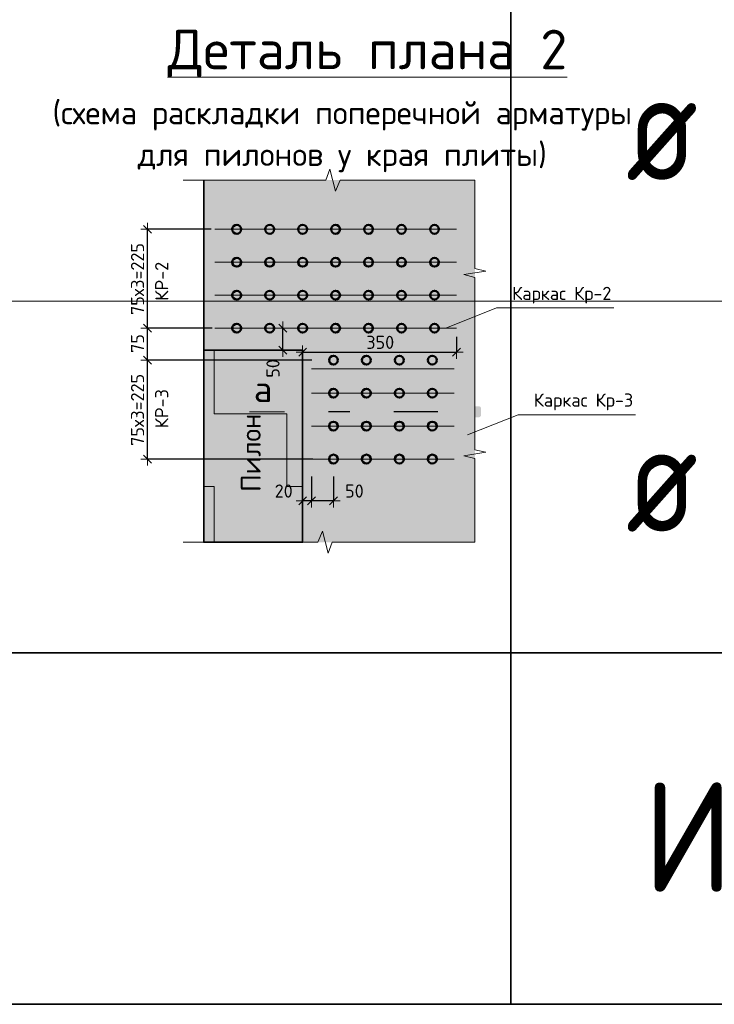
# Model space of a CAD drawing. Header units: metres. Extents: x -38 to 98, y -15 to 21.
# Tile 105 of 147: x 74.3 to 75.88, y 0.47 to 2.71. Entities that reach past the tile are written whole.
import ezdxf

# ---------------------------------------------------------------- set-up
doc = ezdxf.new("R2010")
doc.units = ezdxf.units.M
doc.header["$PDMODE"] = 65
doc.linetypes.add('______2', pattern=[0.0405, 0.03, -0.0105])
doc.layers.add('XR$3$_3705', color=7, linetype='Continuous')
doc.layers.add('XR$5$_3705', color=7, linetype='Continuous')
for name, color, linetype, lineweight in [('XR$3$ВК__отв в полу 1-2 эт', 220, 'Continuous', 25), ('XR$3$Размерная линия (1)', 7, 'Continuous', 13), ('XR$3$Текст_ общее_1', 7, 'Continuous', 13), ('XR$4$Текст_ примечание', 7, 'Continuous', 13), ('XR$5$ВК__отв в полу 1-2 эт', 220, 'Continuous', 25), ('XR$5$Размерная линия (1)', 7, 'Continuous', 13), ('XR$5$Текст_ общее_1', 7, 'Continuous', 13)]:
    doc.layers.add(name, color=color, linetype=linetype, lineweight=lineweight)
doc.styles.add('ISOCPEUR', font='txt')
doc.dimstyles.new('DIMSTYLE_23', dxfattribs={"dimtxt": 0.03, "dimasz": 0.03, "dimexe": 0, "dimexo": 0, "dimgap": 0.015, "dimtad": 2, "dimdec": 0, "dimlfac": 1000, "dimrnd": 5, "dimzin": 12, "dimdsep": 46, "dimtxsty": 'ISOCPEUR', "dimblk1": 'ALL_ML_STRICH', "dimblk2": 'ALL_ML_STRICH', "dimsah": 1, "dimcen": 0, "dimclrd": 7, "dimclre": 256, "dimclrt": 7, "dimadec": 0, "dimazin": 0, "dimtfac": 1, "dimtdec": 0, "dimtix": 1, "dimtmove": 2, "dimatfit": 3, "dimfxl": 0, "dimtvp": 1.2, "dimtzin": 0, "dimlwd": 0, "dimlwe": -3, "dimarcsym": 0})
doc.dimstyles.new('DIMSTYLE_24', dxfattribs={"dimtxt": 0.03, "dimasz": 0.03, "dimexe": 0, "dimexo": 0, "dimgap": 0.015, "dimtad": 2, "dimdec": 0, "dimlfac": 1000, "dimrnd": 5, "dimzin": 12, "dimdsep": 46, "dimtxsty": 'ISOCPEUR', "dimblk1": 'ALL_ML_STRICH', "dimblk2": 'ALL_ML_STRICH', "dimsah": 1, "dimcen": 0, "dimclrd": 7, "dimclre": 256, "dimclrt": 7, "dimadec": 0, "dimazin": 0, "dimtfac": 1, "dimtdec": 0, "dimtix": 1, "dimtmove": 2, "dimatfit": 3, "dimfxl": 0, "dimtzin": 0, "dimlwd": 0, "dimlwe": -3, "dimarcsym": 0})
doc.dimstyles.new('DIMSTYLE_26', dxfattribs={"dimtxt": 0.03, "dimasz": 0.03, "dimexe": 0, "dimexo": 1e-06, "dimgap": 0.015, "dimtad": 2, "dimdec": 0, "dimlfac": 1000, "dimrnd": 5, "dimzin": 12, "dimdsep": 46, "dimtxsty": 'ISOCPEUR', "dimblk1": 'ALL_ML_STRICH', "dimblk2": 'ALL_ML_STRICH', "dimsah": 1, "dimcen": 0, "dimse1": 1, "dimse2": 1, "dimclrd": 7, "dimclre": 256, "dimclrt": 7, "dimadec": 0, "dimazin": 0, "dimtfac": 1, "dimtdec": 0, "dimtix": 1, "dimtmove": 2, "dimatfit": 3, "dimfxl": 0, "dimtvp": 1.2, "dimtzin": 0, "dimlwd": 0, "dimlwe": -3, "dimarcsym": 0})
pattern_1 = [(0, (0.33, 0.33), (0.165, 0.165), [0.165, -0.165]), (90, (0.33, 0.33), (-0.165, 0.165), [0.165, -0.165])]

# ---------------------------------------------------------------- blocks, each defined once
blk = doc.blocks.new('ЭЛЕМЕНТ_УЗОРА_8')
at = {"color": 7, "linetype": 'Continuous', "lineweight": 13, "transparency": 33554687}
for p, q in [((75.3382, 2.3472), (75.3382, 2.3472)), ((74.6742, 1.5232), (74.6742, 1.5232)), ((75.3382, 1.5232), (75.3382, 1.5232))]:
    blk.add_line(p, q, dxfattribs=at)
for points in [[(74.6742, 2.3472), (74.9989, 2.3472), (75.0082, 2.3722), (75.0208, 2.3222), (75.0315, 2.3472), (75.3382, 2.3472)], [(75.3382, 2.3472), (75.3382, 2.3472), (75.3382, 2.1457), (75.3632, 2.14), (75.3132, 2.1321), (75.3382, 2.1255), (75.3382, 1.9352)], [(75.3382, 1.9352), (75.3382, 1.7337), (75.3632, 1.728), (75.3132, 1.7201), (75.3382, 1.7135), (75.3382, 1.5232), (75.3382, 1.5232)], [(75.3382, 1.5232), (75.0135, 1.5232), (75.0042, 1.4982), (74.9916, 1.5482), (74.981, 1.5232), (74.6742, 1.5232)]]:
    blk.add_lwpolyline(points, dxfattribs=at)
blk = doc.blocks.new('ALL_ML_STRICH')
at = {"color": 0, "linetype": 'ByBlock', "lineweight": -2}
for p, q in [((-1, 0), (0.5, 0)), ((-0.3, -0.3), (0.3, 0.3)), ((0, -0.5), (0, 0.5))]:
    blk.add_line(p, q, dxfattribs=at)
blk = doc.blocks.new('*D173')
at = {"layer": 'DEFPOINTS', "color": 7, "linetype": 'Continuous', "lineweight": 13, "transparency": 33554687}
for p in [(74.898, 2.0102), (74.9002, 1.9602), (74.9013, 1.9602)]:
    blk.add_point(p, dxfattribs=at)
at = {"layer": 'XR$3$Размерная линия (1)', "color": 7, "linetype": 'Continuous', "lineweight": -2, "transparency": 33554687}
blk.add_line((74.9013, 1.9602), (74.9013, 2.0102), dxfattribs=at)
at = {"layer": 'XR$3$Размерная линия (1)', "color": 7, "linetype": 'Continuous', "lineweight": 13, "transparency": 33554687, "xscale": 0.03, "yscale": 0.03, "zscale": 0.03}
for p, rotation in [((74.9013, 2.0102), 90), ((74.9013, 1.9602), 270)]:
    blk.add_blockref('ALL_ML_STRICH', p, dxfattribs=dict(at, rotation=rotation))
at = {"layer": 'XR$3$Размерная линия (1)', "color": 7, "linetype": 'Continuous', "lineweight": 13, "transparency": 33554687, "insert": (74.8787, 1.9186), "char_height": 0.03, "width": 0.06, "attachment_point": 5, "rotation": 90, "style": 'ISOCPEUR'}
blk.add_mtext('\\A1;{50}', dxfattribs=at)
blk = doc.blocks.new('*D195')
at = {"layer": 'DEFPOINTS', "color": 7, "linetype": 'Continuous', "lineweight": 13, "transparency": 33554687}
for p in [(75.2962, 2.0102), (74.9462, 1.9555), (74.9462, 1.9513)]:
    blk.add_point(p, dxfattribs=at)
at = {"layer": 'XR$3$Размерная линия (1)', "color": 9, "linetype": 'Continuous', "lineweight": -2, "true_color": 0xc7c7c7, "transparency": 33554687}
for p, q in [((75.2962, 1.9902), (75.2962, 1.9555)), ((74.9462, 1.9555), (74.9462, 1.9555))]:
    blk.add_line(p, q, dxfattribs=at)
at = {"layer": 'XR$3$Размерная линия (1)', "color": 7, "linetype": 'Continuous', "lineweight": -2, "transparency": 33554687}
blk.add_line((74.9462, 1.9555), (75.2962, 1.9555), dxfattribs=at)
at = {"layer": 'XR$3$Размерная линия (1)', "color": 7, "linetype": 'Continuous', "lineweight": 13, "transparency": 33554687, "xscale": 0.03, "yscale": 0.03, "zscale": 0.03, "rotation": 180}
blk.add_blockref('ALL_ML_STRICH', (74.9462, 1.9555), dxfattribs=at)
at = {"layer": 'XR$3$Размерная линия (1)', "color": 7, "linetype": 'Continuous', "lineweight": 13, "transparency": 33554687, "xscale": 0.03, "yscale": 0.03, "zscale": 0.03}
blk.add_blockref('ALL_ML_STRICH', (75.2962, 1.9555), dxfattribs=at)
at = {"layer": 'XR$3$Размерная линия (1)', "color": 7, "linetype": 'Continuous', "lineweight": 13, "transparency": 33554687, "insert": (75.1227, 1.978), "char_height": 0.03, "width": 0.09, "attachment_point": 5, "style": 'ISOCPEUR'}
blk.add_mtext('\\A1;{350}', dxfattribs=at)
blk = doc.blocks.new('*D196')
at = {"layer": 'DEFPOINTS', "color": 7, "linetype": 'Continuous', "lineweight": 13, "transparency": 33554687}
for p in [(74.9662, 1.6924), (75.0162, 1.6924), (75.0162, 1.6171)]:
    blk.add_point(p, dxfattribs=at)
at = {"layer": 'XR$3$Размерная линия (1)', "color": 9, "linetype": 'Continuous', "lineweight": -2, "true_color": 0xc7c7c7, "transparency": 33554687}
for p, q in [((74.9662, 1.6724), (74.9662, 1.6171)), ((75.0162, 1.6724), (75.0162, 1.6171))]:
    blk.add_line(p, q, dxfattribs=at)
at = {"layer": 'XR$3$Размерная линия (1)', "color": 7, "linetype": 'Continuous', "lineweight": -2, "transparency": 33554687}
blk.add_line((75.0162, 1.6171), (74.9662, 1.6171), dxfattribs=at)
at = {"layer": 'XR$3$Размерная линия (1)', "color": 7, "linetype": 'Continuous', "lineweight": 13, "transparency": 33554687, "xscale": 0.03, "yscale": 0.03, "zscale": 0.03}
for p, rotation in [((74.9662, 1.6171), 180), ((75.0162, 1.6171), 360)]:
    blk.add_blockref('ALL_ML_STRICH', p, dxfattribs=dict(at, rotation=rotation))
at = {"layer": 'XR$3$Размерная линия (1)', "color": 7, "linetype": 'Continuous', "lineweight": 13, "transparency": 33554687, "insert": (75.0639, 1.6396), "char_height": 0.03, "width": 0.06, "attachment_point": 5, "style": 'ISOCPEUR'}
blk.add_mtext('\\A1;{50}', dxfattribs=at)
blk = doc.blocks.new('*D197')
at = {"layer": 'DEFPOINTS', "color": 7, "linetype": 'Continuous', "lineweight": 13, "transparency": 33554687}
for p in [(74.9662, 1.6924), (74.9462, 1.6268), (74.9662, 1.6171)]:
    blk.add_point(p, dxfattribs=at)
at = {"layer": 'XR$3$Размерная линия (1)', "color": 9, "linetype": 'Continuous', "lineweight": -2, "true_color": 0xc7c7c7, "transparency": 33554687}
for p, q in [((74.9662, 1.6724), (74.9662, 1.6171)), ((74.9462, 1.6171), (74.9462, 1.6171))]:
    blk.add_line(p, q, dxfattribs=at)
at = {"layer": 'XR$3$Размерная линия (1)', "color": 7, "linetype": 'Continuous', "lineweight": -2, "transparency": 33554687}
blk.add_line((74.9662, 1.6171), (74.9462, 1.6171), dxfattribs=at)
at = {"layer": 'XR$3$Размерная линия (1)', "color": 7, "linetype": 'Continuous', "lineweight": 13, "transparency": 33554687, "xscale": 0.03, "yscale": 0.03, "zscale": 0.03}
for p, rotation in [((74.9462, 1.6171), 180), ((74.9662, 1.6171), 360)]:
    blk.add_blockref('ALL_ML_STRICH', p, dxfattribs=dict(at, rotation=rotation))
at = {"layer": 'XR$3$Размерная линия (1)', "color": 7, "linetype": 'Continuous', "lineweight": 13, "transparency": 33554687, "insert": (74.9031, 1.6396), "char_height": 0.03, "width": 0.06, "attachment_point": 5, "style": 'ISOCPEUR'}
blk.add_mtext('\\A1;{20}', dxfattribs=at)
blk = doc.blocks.new('*D219')
at = {"layer": 'DEFPOINTS', "color": 7, "linetype": 'Continuous', "lineweight": 13, "transparency": 33554687}
for p in [(74.9874, 1.9374), (74.593, 1.7124), (74.9896, 1.7124)]:
    blk.add_point(p, dxfattribs=at)
at = {"layer": 'XR$3$Размерная линия (1)', "color": 9, "linetype": 'Continuous', "lineweight": -2, "true_color": 0xc7c7c7, "transparency": 33554687}
for p, q in [((74.9674, 1.9374), (74.593, 1.9374)), ((74.9696, 1.7124), (74.593, 1.7124))]:
    blk.add_line(p, q, dxfattribs=at)
at = {"layer": 'XR$3$Размерная линия (1)', "color": 7, "linetype": 'Continuous', "lineweight": -2, "transparency": 33554687}
blk.add_line((74.593, 1.7124), (74.593, 1.9374), dxfattribs=at)
at = {"layer": 'XR$3$Размерная линия (1)', "color": 7, "linetype": 'Continuous', "lineweight": 13, "transparency": 33554687, "xscale": 0.03, "yscale": 0.03, "zscale": 0.03}
for p, rotation in [((74.593, 1.9374), 90), ((74.593, 1.7124), 270)]:
    blk.add_blockref('ALL_ML_STRICH', p, dxfattribs=dict(at, rotation=rotation))
at = {"layer": 'XR$3$Размерная линия (1)', "color": 7, "linetype": 'Continuous', "lineweight": 13, "transparency": 33554687, "insert": (74.5555, 1.7424), "char_height": 0.03, "width": 0.0015, "attachment_point": 1, "rotation": 90, "line_spacing_factor": 0.60241, "style": 'ISOCPEUR'}
blk.add_mtext('75х3=225', dxfattribs=at)
blk = doc.blocks.new('*D220')
at = {"layer": 'DEFPOINTS', "color": 7, "linetype": 'Continuous', "lineweight": 13, "transparency": 33554687}
for p in [(74.7607, 2.0102), (74.593, 1.9374), (74.9874, 1.9374)]:
    blk.add_point(p, dxfattribs=at)
at = {"layer": 'XR$3$Размерная линия (1)', "color": 9, "linetype": 'Continuous', "lineweight": -2, "true_color": 0xc7c7c7, "transparency": 33554687}
for p, q in [((74.7407, 2.0102), (74.593, 2.0102)), ((74.9674, 1.9374), (74.593, 1.9374))]:
    blk.add_line(p, q, dxfattribs=at)
at = {"layer": 'XR$3$Размерная линия (1)', "color": 7, "linetype": 'Continuous', "lineweight": -2, "transparency": 33554687}
blk.add_line((74.593, 1.9374), (74.593, 2.0102), dxfattribs=at)
at = {"layer": 'XR$3$Размерная линия (1)', "color": 7, "linetype": 'Continuous', "lineweight": 13, "transparency": 33554687, "xscale": 0.03, "yscale": 0.03, "zscale": 0.03}
for p, rotation in [((74.593, 2.0102), 90), ((74.593, 1.9374), 270)]:
    blk.add_blockref('ALL_ML_STRICH', p, dxfattribs=dict(at, rotation=rotation))
at = {"layer": 'XR$3$Размерная линия (1)', "color": 7, "linetype": 'Continuous', "lineweight": 13, "transparency": 33554687, "insert": (74.5705, 1.9753), "char_height": 0.03, "width": 0.06, "attachment_point": 5, "rotation": 90, "style": 'ISOCPEUR'}
blk.add_mtext('\\A1;{75}', dxfattribs=at)
blk = doc.blocks.new('*D221')
at = {"layer": 'DEFPOINTS', "color": 7, "linetype": 'Continuous', "lineweight": 13, "transparency": 33554687}
for p in [(74.7579, 2.2352), (74.593, 2.0102), (74.7607, 2.0102)]:
    blk.add_point(p, dxfattribs=at)
at = {"layer": 'XR$3$Размерная линия (1)', "color": 9, "linetype": 'Continuous', "lineweight": -2, "true_color": 0xc7c7c7, "transparency": 33554687}
for p, q in [((74.7379, 2.2352), (74.593, 2.2352)), ((74.7407, 2.0102), (74.593, 2.0102))]:
    blk.add_line(p, q, dxfattribs=at)
at = {"layer": 'XR$3$Размерная линия (1)', "color": 7, "linetype": 'Continuous', "lineweight": -2, "transparency": 33554687}
blk.add_line((74.593, 2.0102), (74.593, 2.2352), dxfattribs=at)
at = {"layer": 'XR$3$Размерная линия (1)', "color": 7, "linetype": 'Continuous', "lineweight": 13, "transparency": 33554687, "xscale": 0.03, "yscale": 0.03, "zscale": 0.03}
for p, rotation in [((74.593, 2.2352), 90), ((74.593, 2.0102), 270)]:
    blk.add_blockref('ALL_ML_STRICH', p, dxfattribs=dict(at, rotation=rotation))
at = {"layer": 'XR$3$Размерная линия (1)', "color": 7, "linetype": 'Continuous', "lineweight": 13, "transparency": 33554687, "insert": (74.5555, 2.0402), "char_height": 0.03, "width": 0.0015, "attachment_point": 1, "rotation": 90, "line_spacing_factor": 0.60241, "style": 'ISOCPEUR'}
blk.add_mtext('75х3=225', dxfattribs=at)
blk = doc.blocks.new('ЭЛЕМЕНТ_УЗОРА_27')
at = {"color": 7, "linetype": 'Continuous', "lineweight": 13, "transparency": 33554687}
for p, q in [((75.3382, 2.3472), (75.3382, 2.3472)), ((74.6742, 1.5232), (74.6742, 1.5232)), ((75.3382, 1.5232), (75.3382, 1.5232))]:
    blk.add_line(p, q, dxfattribs=at)
for points in [[(74.6742, 2.3472), (74.9989, 2.3472), (75.0082, 2.3722), (75.0208, 2.3222), (75.0315, 2.3472), (75.3382, 2.3472)], [(75.3382, 2.3472), (75.3382, 2.3472), (75.3382, 2.1457), (75.3632, 2.14), (75.3132, 2.1321), (75.3382, 2.1255), (75.3382, 1.9352)], [(75.3382, 1.9352), (75.3382, 1.7337), (75.3632, 1.728), (75.3132, 1.7201), (75.3382, 1.7135), (75.3382, 1.5232), (75.3382, 1.5232)], [(75.3382, 1.5232), (75.0135, 1.5232), (75.0042, 1.4982), (74.9916, 1.5482), (74.981, 1.5232), (74.6742, 1.5232)]]:
    blk.add_lwpolyline(points, dxfattribs=at)
blk = doc.blocks.new('*D908')
at = {"layer": 'DEFPOINTS', "color": 7, "linetype": 'Continuous', "lineweight": 13, "transparency": 33554687}
for p in [(74.898, 2.0102), (74.9002, 1.9602), (74.9013, 1.9602)]:
    blk.add_point(p, dxfattribs=at)
at = {"layer": 'XR$5$Размерная линия (1)', "color": 7, "linetype": 'Continuous', "lineweight": -2, "transparency": 33554687}
blk.add_line((74.9013, 1.9602), (74.9013, 2.0102), dxfattribs=at)
at = {"layer": 'XR$5$Размерная линия (1)', "color": 7, "linetype": 'Continuous', "lineweight": 13, "transparency": 33554687, "xscale": 0.03, "yscale": 0.03, "zscale": 0.03}
for p, rotation in [((74.9013, 2.0102), 90), ((74.9013, 1.9602), 270)]:
    blk.add_blockref('ALL_ML_STRICH', p, dxfattribs=dict(at, rotation=rotation))
at = {"layer": 'XR$5$Размерная линия (1)', "color": 7, "linetype": 'Continuous', "lineweight": 13, "transparency": 33554687, "insert": (74.8787, 1.9186), "char_height": 0.03, "width": 0.06, "attachment_point": 5, "rotation": 90, "style": 'ISOCPEUR'}
blk.add_mtext('\\A1;{50}', dxfattribs=at)
blk = doc.blocks.new('*D928')
at = {"layer": 'DEFPOINTS', "color": 7, "linetype": 'Continuous', "lineweight": 13, "transparency": 33554687}
for p in [(75.2962, 2.0102), (74.9462, 1.9555), (74.9462, 1.9513)]:
    blk.add_point(p, dxfattribs=at)
at = {"layer": 'XR$5$Размерная линия (1)', "color": 9, "linetype": 'Continuous', "lineweight": -2, "true_color": 0xc7c7c7, "transparency": 33554687}
for p, q in [((75.2962, 1.9902), (75.2962, 1.9555)), ((74.9462, 1.9555), (74.9462, 1.9555))]:
    blk.add_line(p, q, dxfattribs=at)
at = {"layer": 'XR$5$Размерная линия (1)', "color": 7, "linetype": 'Continuous', "lineweight": -2, "transparency": 33554687}
blk.add_line((74.9462, 1.9555), (75.2962, 1.9555), dxfattribs=at)
at = {"layer": 'XR$5$Размерная линия (1)', "color": 7, "linetype": 'Continuous', "lineweight": 13, "transparency": 33554687, "xscale": 0.03, "yscale": 0.03, "zscale": 0.03, "rotation": 180}
blk.add_blockref('ALL_ML_STRICH', (74.9462, 1.9555), dxfattribs=at)
at = {"layer": 'XR$5$Размерная линия (1)', "color": 7, "linetype": 'Continuous', "lineweight": 13, "transparency": 33554687, "xscale": 0.03, "yscale": 0.03, "zscale": 0.03}
blk.add_blockref('ALL_ML_STRICH', (75.2962, 1.9555), dxfattribs=at)
at = {"layer": 'XR$5$Размерная линия (1)', "color": 7, "linetype": 'Continuous', "lineweight": 13, "transparency": 33554687, "insert": (75.1227, 1.978), "char_height": 0.03, "width": 0.09, "attachment_point": 5, "style": 'ISOCPEUR'}
blk.add_mtext('\\A1;{350}', dxfattribs=at)
blk = doc.blocks.new('*D929')
at = {"layer": 'DEFPOINTS', "color": 7, "linetype": 'Continuous', "lineweight": 13, "transparency": 33554687}
for p in [(74.9662, 1.6924), (75.0162, 1.6924), (75.0162, 1.6171)]:
    blk.add_point(p, dxfattribs=at)
at = {"layer": 'XR$5$Размерная линия (1)', "color": 9, "linetype": 'Continuous', "lineweight": -2, "true_color": 0xc7c7c7, "transparency": 33554687}
for p, q in [((74.9662, 1.6724), (74.9662, 1.6171)), ((75.0162, 1.6724), (75.0162, 1.6171))]:
    blk.add_line(p, q, dxfattribs=at)
at = {"layer": 'XR$5$Размерная линия (1)', "color": 7, "linetype": 'Continuous', "lineweight": -2, "transparency": 33554687}
blk.add_line((75.0162, 1.6171), (74.9662, 1.6171), dxfattribs=at)
at = {"layer": 'XR$5$Размерная линия (1)', "color": 7, "linetype": 'Continuous', "lineweight": 13, "transparency": 33554687, "xscale": 0.03, "yscale": 0.03, "zscale": 0.03}
for p, rotation in [((74.9662, 1.6171), 180), ((75.0162, 1.6171), 360)]:
    blk.add_blockref('ALL_ML_STRICH', p, dxfattribs=dict(at, rotation=rotation))
at = {"layer": 'XR$5$Размерная линия (1)', "color": 7, "linetype": 'Continuous', "lineweight": 13, "transparency": 33554687, "insert": (75.0639, 1.6396), "char_height": 0.03, "width": 0.06, "attachment_point": 5, "style": 'ISOCPEUR'}
blk.add_mtext('\\A1;{50}', dxfattribs=at)
blk = doc.blocks.new('*D930')
at = {"layer": 'DEFPOINTS', "color": 7, "linetype": 'Continuous', "lineweight": 13, "transparency": 33554687}
for p in [(74.9662, 1.6924), (74.9462, 1.6268), (74.9662, 1.6171)]:
    blk.add_point(p, dxfattribs=at)
at = {"layer": 'XR$5$Размерная линия (1)', "color": 9, "linetype": 'Continuous', "lineweight": -2, "true_color": 0xc7c7c7, "transparency": 33554687}
for p, q in [((74.9662, 1.6724), (74.9662, 1.6171)), ((74.9462, 1.6171), (74.9462, 1.6171))]:
    blk.add_line(p, q, dxfattribs=at)
at = {"layer": 'XR$5$Размерная линия (1)', "color": 7, "linetype": 'Continuous', "lineweight": -2, "transparency": 33554687}
blk.add_line((74.9662, 1.6171), (74.9462, 1.6171), dxfattribs=at)
at = {"layer": 'XR$5$Размерная линия (1)', "color": 7, "linetype": 'Continuous', "lineweight": 13, "transparency": 33554687, "xscale": 0.03, "yscale": 0.03, "zscale": 0.03}
for p, rotation in [((74.9462, 1.6171), 180), ((74.9662, 1.6171), 360)]:
    blk.add_blockref('ALL_ML_STRICH', p, dxfattribs=dict(at, rotation=rotation))
at = {"layer": 'XR$5$Размерная линия (1)', "color": 7, "linetype": 'Continuous', "lineweight": 13, "transparency": 33554687, "insert": (74.9031, 1.6396), "char_height": 0.03, "width": 0.06, "attachment_point": 5, "style": 'ISOCPEUR'}
blk.add_mtext('\\A1;{20}', dxfattribs=at)
blk = doc.blocks.new('*D931')
at = {"layer": 'DEFPOINTS', "color": 7, "linetype": 'Continuous', "lineweight": 13, "transparency": 33554687}
for p in [(74.9874, 1.9374), (74.593, 1.7124), (74.9896, 1.7124)]:
    blk.add_point(p, dxfattribs=at)
at = {"layer": 'XR$5$Размерная линия (1)', "color": 9, "linetype": 'Continuous', "lineweight": -2, "true_color": 0xc7c7c7, "transparency": 33554687}
for p, q in [((74.9674, 1.9374), (74.593, 1.9374)), ((74.9696, 1.7124), (74.593, 1.7124))]:
    blk.add_line(p, q, dxfattribs=at)
at = {"layer": 'XR$5$Размерная линия (1)', "color": 7, "linetype": 'Continuous', "lineweight": -2, "transparency": 33554687}
blk.add_line((74.593, 1.7124), (74.593, 1.9374), dxfattribs=at)
at = {"layer": 'XR$5$Размерная линия (1)', "color": 7, "linetype": 'Continuous', "lineweight": 13, "transparency": 33554687, "xscale": 0.03, "yscale": 0.03, "zscale": 0.03}
for p, rotation in [((74.593, 1.9374), 90), ((74.593, 1.7124), 270)]:
    blk.add_blockref('ALL_ML_STRICH', p, dxfattribs=dict(at, rotation=rotation))
at = {"layer": 'XR$5$Размерная линия (1)', "color": 7, "linetype": 'Continuous', "lineweight": 13, "transparency": 33554687, "insert": (74.5555, 1.7424), "char_height": 0.03, "width": 0.0015, "attachment_point": 1, "rotation": 90, "line_spacing_factor": 0.60241, "style": 'ISOCPEUR'}
blk.add_mtext('75х3=225', dxfattribs=at)
blk = doc.blocks.new('*D932')
at = {"layer": 'DEFPOINTS', "color": 7, "linetype": 'Continuous', "lineweight": 13, "transparency": 33554687}
for p in [(74.7607, 2.0102), (74.593, 1.9374), (74.9874, 1.9374)]:
    blk.add_point(p, dxfattribs=at)
at = {"layer": 'XR$5$Размерная линия (1)', "color": 9, "linetype": 'Continuous', "lineweight": -2, "true_color": 0xc7c7c7, "transparency": 33554687}
for p, q in [((74.7407, 2.0102), (74.593, 2.0102)), ((74.9674, 1.9374), (74.593, 1.9374))]:
    blk.add_line(p, q, dxfattribs=at)
at = {"layer": 'XR$5$Размерная линия (1)', "color": 7, "linetype": 'Continuous', "lineweight": -2, "transparency": 33554687}
blk.add_line((74.593, 1.9374), (74.593, 2.0102), dxfattribs=at)
at = {"layer": 'XR$5$Размерная линия (1)', "color": 7, "linetype": 'Continuous', "lineweight": 13, "transparency": 33554687, "xscale": 0.03, "yscale": 0.03, "zscale": 0.03}
for p, rotation in [((74.593, 2.0102), 90), ((74.593, 1.9374), 270)]:
    blk.add_blockref('ALL_ML_STRICH', p, dxfattribs=dict(at, rotation=rotation))
at = {"layer": 'XR$5$Размерная линия (1)', "color": 7, "linetype": 'Continuous', "lineweight": 13, "transparency": 33554687, "insert": (74.5705, 1.9753), "char_height": 0.03, "width": 0.06, "attachment_point": 5, "rotation": 90, "style": 'ISOCPEUR'}
blk.add_mtext('\\A1;{75}', dxfattribs=at)
blk = doc.blocks.new('*D933')
at = {"layer": 'DEFPOINTS', "color": 7, "linetype": 'Continuous', "lineweight": 13, "transparency": 33554687}
for p in [(74.7579, 2.2352), (74.593, 2.0102), (74.7607, 2.0102)]:
    blk.add_point(p, dxfattribs=at)
at = {"layer": 'XR$5$Размерная линия (1)', "color": 9, "linetype": 'Continuous', "lineweight": -2, "true_color": 0xc7c7c7, "transparency": 33554687}
for p, q in [((74.7379, 2.2352), (74.593, 2.2352)), ((74.7407, 2.0102), (74.593, 2.0102))]:
    blk.add_line(p, q, dxfattribs=at)
at = {"layer": 'XR$5$Размерная линия (1)', "color": 7, "linetype": 'Continuous', "lineweight": -2, "transparency": 33554687}
blk.add_line((74.593, 2.0102), (74.593, 2.2352), dxfattribs=at)
at = {"layer": 'XR$5$Размерная линия (1)', "color": 7, "linetype": 'Continuous', "lineweight": 13, "transparency": 33554687, "xscale": 0.03, "yscale": 0.03, "zscale": 0.03}
for p, rotation in [((74.593, 2.2352), 90), ((74.593, 2.0102), 270)]:
    blk.add_blockref('ALL_ML_STRICH', p, dxfattribs=dict(at, rotation=rotation))
at = {"layer": 'XR$5$Размерная линия (1)', "color": 7, "linetype": 'Continuous', "lineweight": 13, "transparency": 33554687, "insert": (74.5555, 2.0402), "char_height": 0.03, "width": 0.0015, "attachment_point": 1, "rotation": 90, "line_spacing_factor": 0.60241, "style": 'ISOCPEUR'}
blk.add_mtext('75х3=225', dxfattribs=at)

msp = doc.modelspace()

# ---------------------------------------------------------------- hatches: boundary and pattern name
at = {"linetype": 'Continuous', "lineweight": 13, "true_color": 0xf0eae8, "transparency": 33554687}
msp.add_hatch(color=7, dxfattribs=at).paths.add_polyline_path([(75.3382, 2.3472), (74.7212, 2.3472), (74.7212, 1.5232), (75.3382, 1.5232)])
msp.add_hatch(color=7, dxfattribs=at).paths.add_polyline_path([(75.3382, 2.3472), (74.7212, 2.3472), (74.7212, 1.5232), (75.3382, 1.5232)])
at = {"linetype": 'Continuous', "lineweight": 13, "transparency": 33554687}
h = msp.add_hatch(dxfattribs=at)
h.set_pattern_fill('____', scale=0.165, style=0, pattern_type=2)
h.set_pattern_definition(pattern_1)
h.paths.add_polyline_path([(74.7212, 1.5232), (74.9462, 1.5232), (74.9462, 1.9602), (74.7212, 1.9602)], flags=0)
h = msp.add_hatch(dxfattribs=at)
h.set_pattern_fill('____', scale=0.165, style=0, pattern_type=2)
h.set_pattern_definition(pattern_1)
h.paths.add_polyline_path([(74.7212, 1.5232), (74.9462, 1.5232), (74.9462, 1.9602), (74.7212, 1.9602)], flags=0)
at = {"linetype": 'Continuous', "lineweight": 25, "true_color": 0x000000, "transparency": 33554687}
for points in [[(74.9067, 1.8325), (74.906, 1.8324), (74.9052, 1.8321), (74.9046, 1.8318), (74.9039, 1.8314), (74.9033, 1.8309), (74.9028, 1.8303), (74.9024, 1.8297), (74.9021, 1.829), (74.9018, 1.8282), (74.9017, 1.8275), (74.9016, 1.8267), (74.9016, 1.8134), (74.9017, 1.8126), (74.9018, 1.8119), (74.9021, 1.8111), (74.9024, 1.8104), (74.9028, 1.8098), (74.9033, 1.8092), (74.9039, 1.8087), (74.9046, 1.8083), (74.9052, 1.808), (74.906, 1.8077), (74.9067, 1.8076), (74.9075, 1.8075), (75.005, 1.8075), (75.005, 1.8326), (74.9075, 1.8326)], [(74.9067, 1.8325), (74.906, 1.8324), (74.9052, 1.8321), (74.9046, 1.8318), (74.9039, 1.8314), (74.9033, 1.8309), (74.9028, 1.8303), (74.9024, 1.8297), (74.9021, 1.829), (74.9018, 1.8282), (74.9017, 1.8275), (74.9016, 1.8267), (74.9016, 1.8134), (74.9017, 1.8126), (74.9018, 1.8119), (74.9021, 1.8111), (74.9024, 1.8104), (74.9028, 1.8098), (74.9033, 1.8092), (74.9039, 1.8087), (74.9046, 1.8083), (74.9052, 1.808), (74.906, 1.8077), (74.9067, 1.8076), (74.9075, 1.8075), (75.005, 1.8075), (75.005, 1.8326), (74.9075, 1.8326)], [(75.3472, 1.8325), (75.3464, 1.8326), (75.2489, 1.8326), (75.2489, 1.8075), (75.3464, 1.8075), (75.3472, 1.8076), (75.3479, 1.8077), (75.3486, 1.808), (75.3493, 1.8083), (75.35, 1.8087), (75.3505, 1.8092), (75.351, 1.8098), (75.3515, 1.8104), (75.3518, 1.8111), (75.3521, 1.8119), (75.3522, 1.8126), (75.3523, 1.8134), (75.3523, 1.8267), (75.3522, 1.8275), (75.3521, 1.8282), (75.3518, 1.829), (75.3515, 1.8297), (75.351, 1.8303), (75.3505, 1.8309), (75.35, 1.8314), (75.3493, 1.8318), (75.3486, 1.8321), (75.3479, 1.8324)], [(75.3472, 1.8325), (75.3464, 1.8326), (75.2489, 1.8326), (75.2489, 1.8075), (75.3464, 1.8075), (75.3472, 1.8076), (75.3479, 1.8077), (75.3486, 1.808), (75.3493, 1.8083), (75.35, 1.8087), (75.3505, 1.8092), (75.351, 1.8098), (75.3515, 1.8104), (75.3518, 1.8111), (75.3521, 1.8119), (75.3522, 1.8126), (75.3523, 1.8134), (75.3523, 1.8267), (75.3522, 1.8275), (75.3521, 1.8282), (75.3518, 1.829), (75.3515, 1.8297), (75.351, 1.8303), (75.3505, 1.8309), (75.35, 1.8314), (75.3493, 1.8318), (75.3486, 1.8321), (75.3479, 1.8324)]]:
    msp.add_hatch(color=18, dxfattribs=at).paths.add_polyline_path(points)

# ---------------------------------------------------------------- linework, layer by layer
at = {"color": 7, "linetype": 'Continuous', "lineweight": 35, "transparency": 33554687}
msp.add_line((74.7212, 1.5232), (74.7212, 2.3472), dxfattribs=at)
msp.add_line((74.7212, 1.5232), (74.7212, 2.3472), dxfattribs=at)
at = {"color": 7, "linetype": '______2', "lineweight": 25, "transparency": 33554687}
msp.add_line((75.2535, 1.8201), (75.005, 1.8201), dxfattribs=at)
msp.add_line((75.2535, 1.8201), (75.005, 1.8201), dxfattribs=at)
at = {"color": 7, "linetype": 'Continuous', "lineweight": 13, "transparency": 33554687}
for points in [[(75.6543, 2.0562), (75.3871, 2.0562), (75.2723, 2.0102)], [(75.6543, 2.0562), (75.3871, 2.0562), (75.2723, 2.0102)], [(75.7036, 1.8134), (75.4364, 1.8134), (75.3216, 1.7674)], [(75.7036, 1.8134), (75.4364, 1.8134), (75.3216, 1.7674)]]:
    msp.add_lwpolyline(points, dxfattribs=at)
at = {"color": 7, "linetype": 'Continuous', "lineweight": 35, "transparency": 33554687}
msp.add_lwpolyline([(74.7212, 1.9602), (74.9462, 1.9602), (74.9462, 1.5232), (74.7212, 1.5232), (74.7212, 1.9602)], dxfattribs=at)
msp.add_lwpolyline([(74.7212, 1.9602), (74.9462, 1.9602), (74.9462, 1.5232), (74.7212, 1.5232), (74.7212, 1.9602)], dxfattribs=at)
at = {"layer": 'XR$3$_3705', "color": 7, "linetype": 'Continuous', "lineweight": 50, "transparency": 33554687}
for centre in [(74.7962, 2.2352), (74.8712, 2.2352), (74.9462, 2.2352), (75.0212, 2.2352), (75.0962, 2.2352), (75.1712, 2.2352), (75.2462, 2.2352), (74.7962, 2.1602), (74.8712, 2.1602), (74.9462, 2.1602), (75.0212, 2.1602), (75.0962, 2.1602), (75.1712, 2.1602), (75.2462, 2.1602), (74.7962, 2.0852), (74.8712, 2.0852), (74.9462, 2.0852), (75.0212, 2.0852), (75.0962, 2.0852), (75.1712, 2.0852), (75.2462, 2.0852), (74.7962, 2.0102), (74.8712, 2.0102), (74.9462, 2.0102), (75.0212, 2.0102), (75.0962, 2.0102), (75.1712, 2.0102), (75.2462, 2.0102), (75.0162, 1.9374), (75.0912, 1.9374), (75.1662, 1.9374), (75.2412, 1.9374), (75.0162, 1.8624), (75.0912, 1.8624), (75.1662, 1.8624), (75.2412, 1.8624), (75.0162, 1.7874), (75.0912, 1.7874), (75.1662, 1.7874), (75.2412, 1.7874), (75.0162, 1.7124), (75.0912, 1.7124), (75.1662, 1.7124), (75.2412, 1.7124)]:
    msp.add_circle(centre, 0.01, dxfattribs=at)
at = {"layer": 'XR$3$ВК__отв в полу 1-2 эт', "color": 7, "linetype": 'Continuous', "lineweight": 13, "transparency": 33554687}
for p, q in [((75.2962, 2.2352), (74.7462, 2.2352)), ((75.2962, 2.1602), (74.7462, 2.1602)), ((75.2962, 2.0852), (74.7462, 2.0852)), ((75.2962, 2.0102), (74.7462, 2.0102)), ((75.2912, 1.9174), (74.9662, 1.9174)), ((75.2912, 1.8624), (74.9662, 1.8624)), ((74.905, 1.8201), (74.825, 1.8201)), ((75.2912, 1.7874), (74.9662, 1.7874)), ((75.2912, 1.7124), (74.9662, 1.7124))]:
    msp.add_line(p, q, dxfattribs=at)
at = {"layer": 'XR$4$Текст_ примечание', "color": 7, "linetype": 'Continuous', "lineweight": 35, "transparency": 33554687}
for p, q in [((75.4198, 2.8717), (75.4198, 2.0717)), ((75.4198, 2.0717), (75.4198, 1.2717)), ((67.9198, 1.2717), (86.4198, 1.2717)), ((75.4198, 1.2717), (75.4198, 0.4717)), ((67.9198, 0.4717), (86.4198, 0.4717))]:
    msp.add_line(p, q, dxfattribs=at)
at = {"layer": 'XR$4$Текст_ примечание', "color": 7, "linetype": 'Continuous', "lineweight": 13, "transparency": 33554687}
for p, q in [((86.4198, 2.0717), (67.9198, 2.0717)), ((86.4198, 1.2717), (67.9198, 1.2717))]:
    msp.add_line(p, q, dxfattribs=at)
at = {"layer": 'XR$5$_3705', "color": 7, "linetype": 'Continuous', "lineweight": 50, "transparency": 33554687}
for centre in [(74.7962, 2.2352), (74.8712, 2.2352), (74.9462, 2.2352), (75.0212, 2.2352), (75.0962, 2.2352), (75.1712, 2.2352), (75.2462, 2.2352), (74.7962, 2.1602), (74.8712, 2.1602), (74.9462, 2.1602), (75.0212, 2.1602), (75.0962, 2.1602), (75.1712, 2.1602), (75.2462, 2.1602), (74.7962, 2.0852), (74.8712, 2.0852), (74.9462, 2.0852), (75.0212, 2.0852), (75.0962, 2.0852), (75.1712, 2.0852), (75.2462, 2.0852), (74.7962, 2.0102), (74.8712, 2.0102), (74.9462, 2.0102), (75.0212, 2.0102), (75.0962, 2.0102), (75.1712, 2.0102), (75.2462, 2.0102), (75.0162, 1.9374), (75.0912, 1.9374), (75.1662, 1.9374), (75.2412, 1.9374), (75.0162, 1.8624), (75.0912, 1.8624), (75.1662, 1.8624), (75.2412, 1.8624), (75.0162, 1.7874), (75.0912, 1.7874), (75.1662, 1.7874), (75.2412, 1.7874), (75.0162, 1.7124), (75.0912, 1.7124), (75.1662, 1.7124), (75.2412, 1.7124)]:
    msp.add_circle(centre, 0.01, dxfattribs=at)
at = {"layer": 'XR$5$ВК__отв в полу 1-2 эт', "color": 7, "linetype": 'Continuous', "lineweight": 13, "transparency": 33554687}
for p, q in [((75.2962, 2.2352), (74.7462, 2.2352)), ((75.2962, 2.1602), (74.7462, 2.1602)), ((75.2962, 2.0852), (74.7462, 2.0852)), ((75.2962, 2.0102), (74.7462, 2.0102)), ((75.2912, 1.9174), (74.9662, 1.9174)), ((75.2912, 1.8624), (74.9662, 1.8624)), ((74.905, 1.8201), (74.825, 1.8201)), ((75.2912, 1.7874), (74.9662, 1.7874)), ((75.2912, 1.7124), (74.9662, 1.7124))]:
    msp.add_line(p, q, dxfattribs=at)

# ---------------------------------------------------------------- block references
at = {"color": 7, "linetype": 'Continuous', "lineweight": 13, "transparency": 33554687}
for name in ['ЭЛЕМЕНТ_УЗОРА_8', 'ЭЛЕМЕНТ_УЗОРА_27']:
    msp.add_blockref(name, (0, 0), dxfattribs=at)

# ---------------------------------------------------------------- texts
at = {"color": 7, "linetype": 'Continuous', "lineweight": 13, "transparency": 33554687, "attachment_point": 5, "style": 'ISOCPEUR'}
for s, insert, char_height, width in [('\\A1;{\\fISOCPEUR|i0|b0;\\H0.030000;\\W1.000000;\\C7;Каркас Кр-2}\\P', (75.5357, 2.0853), 0.03, 0.25163), ('\\A1;{\\fISOCPEUR|i0|b0;\\H0.030000;\\W1.000000;\\C7;Каркас Кр-2}\\P', (75.5357, 2.0853), 0.03, 0.25163), ('\\A1;{\\fISOCPEUR|i0|b0;\\H0.060000;\\W1.000000;\\C7;а}\\P', (74.8562, 1.8719), 0.06, 0.072), ('\\A1;{\\fISOCPEUR|i0|b0;\\H0.060000;\\W1.000000;\\C7;а}\\P', (74.8562, 1.8719), 0.06, 0.072), ('\\A1;{\\fISOCPEUR|i0|b0;\\H0.030000;\\W1.000000;\\C7;Каркас Кр-3}\\P', (75.585, 1.8425), 0.03, 0.25163), ('\\A1;{\\fISOCPEUR|i0|b0;\\H0.030000;\\W1.000000;\\C7;Каркас Кр-3}\\P', (75.585, 1.8425), 0.03, 0.25163)]:
    msp.add_mtext(s, dxfattribs=dict(at, insert=insert, char_height=char_height, width=width))
at = {"color": 251, "linetype": 'Continuous', "lineweight": 50, "true_color": 0x575757, "transparency": 33554687, "insert": (74.8283, 1.7267), "char_height": 0.045, "width": 0.183316, "attachment_point": 5, "rotation": 90, "style": 'ISOCPEUR'}
msp.add_mtext('\\A1;{\\fISOCPEUR|i0|b1;\\H0.045000;\\W1.000000;\\c3260503895;Пилон}\\P', dxfattribs=at)
msp.add_mtext('\\A1;{\\fISOCPEUR|i0|b1;\\H0.045000;\\W1.000000;\\c3260503895;Пилон}\\P', dxfattribs=at)
at = {"layer": 'XR$3$Текст_ общее_1', "color": 7, "linetype": 'Continuous', "lineweight": 13, "transparency": 33554687, "insert": (75.0364, 2.6894), "char_height": 0.09, "width": 2.301075, "attachment_point": 2, "line_spacing_factor": 1.084337}
msp.add_mtext('\\A1;{\\L\\fISOCPEUR|i0|b0;\\H0.090000;\\W1.000000;\\C7;  Деталь плана 2\\l}\\P{\\fISOCPEUR|i0|b0;\\H0.052500;\\W1.000000;\\C7;(схема раскладки поперечной арматуры}\\P{\\fISOCPEUR|i0|b0;\\H0.052500;\\W1.000000;\\C7;для пилонов у края плиты)}\\P', dxfattribs=at)
at = {"layer": 'XR$3$Текст_ общее_1', "color": 7, "linetype": 'Continuous', "lineweight": 13, "transparency": 33554687, "char_height": 0.03, "width": 0.104063, "attachment_point": 5, "rotation": 90, "style": 'ISOCPEUR'}
for s, insert in [('\\A1;{\\fISOCPEUR|i0|b0;\\H0.030000;\\W1.000000;\\C7;КР-2}\\P', (74.6256, 2.1169)), ('\\A1;{\\fISOCPEUR|i0|b0;\\H0.030000;\\W1.000000;\\C7;КР-3}\\P', (74.6256, 1.8269))]:
    msp.add_mtext(s, dxfattribs=dict(at, insert=insert))
at = {"layer": 'XR$4$Текст_ примечание', "color": 7, "linetype": 'Continuous', "lineweight": 35, "transparency": 33554687, "char_height": 0.25, "attachment_point": 7, "style": 'ISOCPEUR'}
for s, insert, width in [('\\W0.82;ø', (75.6817, 2.3467), 0.327205), ('\\W0.82;ø', (75.6817, 1.5467), 0.327205), ('\\W0.95;Итого:', (75.7194, 0.728), 1.143461)]:
    msp.add_mtext(s, dxfattribs=dict(at, insert=insert, width=width))
at = {"layer": 'XR$5$Текст_ общее_1', "color": 7, "linetype": 'Continuous', "lineweight": 13, "transparency": 33554687, "insert": (75.0364, 2.6894), "char_height": 0.09, "width": 2.301075, "attachment_point": 2, "line_spacing_factor": 1.084337}
msp.add_mtext('\\A1;{\\L\\fISOCPEUR|i0|b0;\\H0.090000;\\W1.000000;\\C7;  Деталь плана 2\\l}\\P{\\fISOCPEUR|i0|b0;\\H0.052500;\\W1.000000;\\C7;(схема раскладки поперечной арматуры}\\P{\\fISOCPEUR|i0|b0;\\H0.052500;\\W1.000000;\\C7;для пилонов у края плиты)}\\P', dxfattribs=at)
at = {"layer": 'XR$5$Текст_ общее_1', "color": 7, "linetype": 'Continuous', "lineweight": 13, "transparency": 33554687, "char_height": 0.03, "width": 0.104063, "attachment_point": 5, "rotation": 90, "style": 'ISOCPEUR'}
for s, insert in [('\\A1;{\\fISOCPEUR|i0|b0;\\H0.030000;\\W1.000000;\\C7;КР-2}\\P', (74.6256, 2.1169)), ('\\A1;{\\fISOCPEUR|i0|b0;\\H0.030000;\\W1.000000;\\C7;КР-3}\\P', (74.6256, 1.8269))]:
    msp.add_mtext(s, dxfattribs=dict(at, insert=insert))

# ---------------------------------------------------------------- dimensions: what is measured, and where the dimension line sits
at = {"layer": 'XR$3$Размерная линия (1)', "color": 7, "linetype": 'Continuous', "lineweight": 13, "transparency": 33554687}
for base, p1, p2, picture, middle in [((74.593, 2.2352), (74.7407, 2.0102), (74.7379, 2.2352), '*D221', (74.578, 2.1227)), ((74.593, 1.9374), (74.9696, 1.7124), (74.9674, 1.9374), '*D219', (74.578, 1.8249))]:
    dim = msp.add_linear_dim(base=base, p1=p1, p2=p2, angle=90, text='75х3=225', dimstyle='DIMSTYLE_24', override={"dimpost": '<>', "dimclrd": 7, "dimclre": 9, "dimclrt": 7, "dimlwd": 0, "dimlwe": 65533}, dxfattribs=at)
    dim.commit()
    dim.dimension.update_dxf_attribs({"geometry": picture, "text_midpoint": middle, "dimtype": 160})
for base, p1, p2, angle, dimstyle, picture, middle in [((74.593, 2.0102), (74.9674, 1.9374), (74.7407, 2.0102), 90, 'DIMSTYLE_24', '*D220', (74.5705, 1.9753)), ((74.9013, 2.0102), (74.9002, 1.9602), (74.898, 2.0102), 90, 'DIMSTYLE_26', '*D173', (74.8787, 1.9186)), ((74.9462, 1.6171), (74.9662, 1.6724), (74.9462, 1.6171), 180, 'DIMSTYLE_23', '*D197', (74.9031, 1.6396)), ((74.9662, 1.6171), (75.0162, 1.6724), (74.9662, 1.6724), 180, 'DIMSTYLE_23', '*D196', (75.0639, 1.6396))]:
    dim = msp.add_linear_dim(base=base, p1=p1, p2=p2, angle=angle, dimstyle=dimstyle, override={"dimpost": '<>', "dimclrd": 7, "dimclre": 9, "dimclrt": 7, "dimlwd": 0, "dimlwe": 65533}, dxfattribs=at)
    dim.commit()
    dim.dimension.update_dxf_attribs({"geometry": picture, "text_midpoint": middle, "dimtype": 160})
dim = msp.add_linear_dim(base=(75.2962, 1.9555), p1=(74.9462, 1.9555), p2=(75.2962, 1.9902), dimstyle='DIMSTYLE_24', override={"dimpost": '<>', "dimclrd": 7, "dimclre": 9, "dimclrt": 7, "dimlwd": 0, "dimlwe": 65533}, dxfattribs=at)
dim.commit()
dim.dimension.update_dxf_attribs({"geometry": '*D195', "text_midpoint": (75.1227, 1.978), "dimtype": 160})
at = {"layer": 'XR$5$Размерная линия (1)', "color": 7, "linetype": 'Continuous', "lineweight": 13, "transparency": 33554687}
for base, p1, p2, picture, middle in [((74.593, 2.2352), (74.7407, 2.0102), (74.7379, 2.2352), '*D933', (74.578, 2.1227)), ((74.593, 1.9374), (74.9696, 1.7124), (74.9674, 1.9374), '*D931', (74.578, 1.8249))]:
    dim = msp.add_linear_dim(base=base, p1=p1, p2=p2, angle=90, text='75х3=225', dimstyle='DIMSTYLE_24', override={"dimpost": '<>', "dimclrd": 7, "dimclre": 9, "dimclrt": 7, "dimlwd": 0, "dimlwe": 65533}, dxfattribs=at)
    dim.commit()
    dim.dimension.update_dxf_attribs({"geometry": picture, "text_midpoint": middle, "dimtype": 160})
for base, p1, p2, angle, dimstyle, picture, middle in [((74.593, 2.0102), (74.9674, 1.9374), (74.7407, 2.0102), 90, 'DIMSTYLE_24', '*D932', (74.5705, 1.9753)), ((74.9013, 2.0102), (74.9002, 1.9602), (74.898, 2.0102), 90, 'DIMSTYLE_26', '*D908', (74.8787, 1.9186)), ((74.9462, 1.6171), (74.9662, 1.6724), (74.9462, 1.6171), 180, 'DIMSTYLE_23', '*D930', (74.9031, 1.6396)), ((74.9662, 1.6171), (75.0162, 1.6724), (74.9662, 1.6724), 180, 'DIMSTYLE_23', '*D929', (75.0639, 1.6396))]:
    dim = msp.add_linear_dim(base=base, p1=p1, p2=p2, angle=angle, dimstyle=dimstyle, override={"dimpost": '<>', "dimclrd": 7, "dimclre": 9, "dimclrt": 7, "dimlwd": 0, "dimlwe": 65533}, dxfattribs=at)
    dim.commit()
    dim.dimension.update_dxf_attribs({"geometry": picture, "text_midpoint": middle, "dimtype": 160})
dim = msp.add_linear_dim(base=(75.2962, 1.9555), p1=(74.9462, 1.9555), p2=(75.2962, 1.9902), dimstyle='DIMSTYLE_24', override={"dimpost": '<>', "dimclrd": 7, "dimclre": 9, "dimclrt": 7, "dimlwd": 0, "dimlwe": 65533}, dxfattribs=at)
dim.commit()
dim.dimension.update_dxf_attribs({"geometry": '*D928', "text_midpoint": (75.1227, 1.978), "dimtype": 160})

doc.saveas('drawing.dxf')
